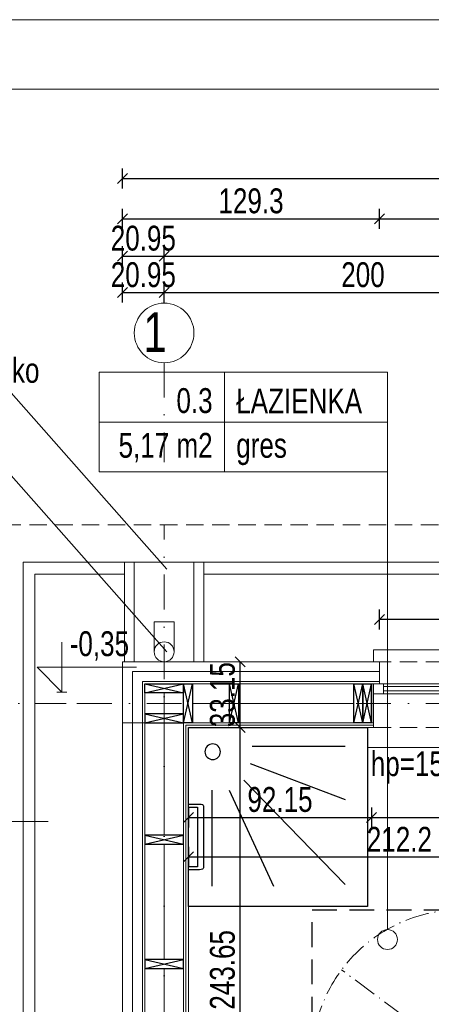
# Model space of a CAD drawing. Header units: inches. Extents: x 53216 to 117387, y -66787 to -22834.
# Tile 229 of 256: x 53530 to 53737, y -24121 to -23626. Entities that reach past the tile are written whole.
import ezdxf

# ---------------------------------------------------------------- set-up
doc = ezdxf.new("R2010")
doc.units = ezdxf.units.IN
doc.header["$MEASUREMENT"] = 0
for name, pattern in [('ACAD_ISO10W100', [18.5, 12, -3, 0.5, -3]), ('DASHDOT', [1, 0.5, -0.25, 0, -0.25]), ('HIDDEN', [0.375, 0.25, -0.125])]:
    doc.linetypes.add(name, pattern=pattern)
doc.layers.get('0').update_dxf_attribs({"lineweight": 0})
doc.layers.get('Defpoints').update_dxf_attribs({"lineweight": 0})
for name, color, linetype, lineweight in [('A--tabelka rysunku', 7, 'Continuous', 0), ('A10-łazienka', 140, 'Continuous', 0), ('A21b-ściana szkielet', 3, 'Continuous', 20), ('A35-rura spustowa', 2, 'Continuous', 0), ('A36-obrzeże', 252, 'Continuous', 0), ('A8-opisy pomieszczeń', 31, 'Continuous', 0), ('p-- ocieplenie-w.zew', 77, 'Continuous', 0), ('p--dach', 2, 'Continuous', 30), ('p--konst-słupy', 3, 'Continuous', 25), ('p--koty wysok.', 141, 'Continuous', 0), ('p--ocieplenie w.wew.', 53, 'Continuous', 0), ('p--okna', 153, 'Continuous', 0), ('p--opis okna', 181, 'Continuous', 0), ('p--opisy dodatkowe', 62, 'Continuous', 0), ('p--opisy pomieszczeń', 31, 'Continuous', 0), ('p--osie konstr', 11, 'DASHDOT', 15), ('p--osie konstr.-NR', 1, 'DASHDOT', 15), ('p--płyta GK', 2, 'Continuous', 0), ('p--wymiary-1-50', 5, 'Continuous', 0), ('p--łazienka NP', 150, 'Continuous', 25), ('p--ściana szkielet', 64, 'Continuous', 0)]:
    doc.layers.add(name, color=color, linetype=linetype, lineweight=lineweight)
doc.styles.add('1-100', font='arial.ttf', dxfattribs={"width": 0.75, "height": 18})
doc.styles.add('1-50', font='arial.ttf', dxfattribs={"width": 0.75, "height": 12.5})
doc.styles.get("Standard").update_dxf_attribs({"font": 'arial.ttf', "width": 0.75})
doc.linetypes.add('BATTING', pattern='A,0.0001,-0.1,[134,ltypeshp.shx,S=0.1,R=0,X=-0.1,Y=0],-0.2,[134,ltypeshp.shx,S=0.1,R=180,X=0.1,Y=0],-0.1', length=0.4001)
doc.dimstyles.new('1-50', dxfattribs={"dimtxt": 12.5, "dimasz": 5, "dimexe": 5, "dimexo": 5, "dimgap": 0.09, "dimtad": 0, "dimdsep": 46, "dimtxsty": '1-50', "dimblk": 'OBLIQUE', "dimcen": 0.09, "dimadec": 0, "dimazin": 0, "dimtfac": 1, "dimtdec": 4, "dimtix": 1, "dimtmove": 2, "dimatfit": 3, "dimldrblk": 'OBLIQUE', "dimfxl": 5, "dimfxlon": 1, "dimtvp": 0.7, "dimtolj": 1, "dimtzin": 0, "dimarcsym": 0})

# ---------------------------------------------------------------- blocks, each defined once
blk = doc.blocks.new('znak-niepeł.')
at = {"linetype": 'ACAD_ISO10W100'}
for p, q in [((-44.78, 60.17), (44.78, -60.17)), ((-60.11, -44.74), (60.22, 44.82))]:
    blk.add_line(p, q, dxfattribs=at)
for p, q in [((6.52, 45.77), (-39.7, 11.37)), ((0.79, 45.85), (-38.86, 16.34)), ((8.84, 44.81), (8.33, 45.5)), ((-37.65, 8.61), (8.58, 43.01)), ((-4.98, 24.9), (3.02, 30.85)), ((3.02, 30.85), (4.08, 29.42)), ((-7.61, 26.43), (-49, -4.38)), ((-15.26, 25.27), (-13.09, 22.35)), ((-13.28, 26.74), (-11.11, 23.83)), ((4.08, 29.42), (-3.37, 23.87)), ((-39.96, 9.56), (-39.45, 8.87)), ((-49.51, 2.46), (-61.55, -6.5)), ((-60.06, -8.5), (-48.02, 0.46)), ((-47.85, 1.66), (-48.31, 2.28)), ((43.94, -4.5), (-2.29, -38.9)), ((29.35, -4.53), (21.9, -10.08)), ((30.42, -5.96), (29.35, -4.53)), ((46.26, -5.46), (45.74, -4.77)), ((-62.91, -17.73), (-50.66, -8.62)), ((-61.72, -7.7), (-61.26, -8.32)), ((-0.23, -41.66), (45.99, -7.26)), ((22.42, -11.92), (30.42, -5.96)), ((-61.88, -19.11), (-49.64, -10)), ((-49.89, -10.39), (-24.28, -44.8)), ((44.14, -12.41), (4.49, -41.92)), ((-73.54, -25.65), (-62.91, -17.73)), ((-62.91, -17.73), (-51.63, -32.88)), ((-18.26, -45.68), (23.13, -14.88)), ((17.65, -18.95), (20.1, -22.24)), ((19.63, -17.48), (22.08, -20.77)), ((-62.26, -40.8), (-73.54, -25.65)), ((-51.63, -32.88), (-62.26, -40.8)), ((-46.32, -40.01), (-56.96, -47.93)), ((-35.05, -55.17), (-46.32, -40.01)), ((-2.55, -40.71), (-2.04, -41.4)), ((-56.96, -47.93), (-45.68, -63.08)), ((-36.07, -53.79), (-23.83, -44.68)), ((-35.05, -55.17), (-22.8, -46.05)), ((-25.39, -55.09), (-13.35, -46.13)), ((-11.86, -48.13), (-23.9, -57.09)), ((-12.15, -46.31), (-11.68, -46.93)), ((-45.68, -63.08), (-35.05, -55.17)), ((-25.1, -56.91), (-25.56, -56.29))]:
    blk.add_line(p, q)
blk.add_circle((0.05, 0.04), 75, dxfattribs=at)
for centre, radius, start, end in [((7.29, 44.73), 1.29, 36.657, 126.657), ((7.81, 44.04), 1.29, 306.657, 36.657), ((-37.44, -27.86), 61.95, 12.0996, 61.2145), ((-40.29, -29.99), 61.95, 12.0996, 61.2145), ((-38.93, 10.33), 1.29, 126.657, 216.657), ((-38.42, 9.64), 1.29, 216.657, 306.657), ((-49, 1.77), 0.86, 36.657, 126.657), ((-48.54, 1.15), 0.86, 306.657, 36.657), ((-46.44, -7.83), 4.3, 126.657, 216.657), ((44.71, -5.54), 1.29, 36.657, 126.657), ((-61.03, -7.19), 0.86, 126.657, 216.657), ((-60.57, -7.81), 0.86, 216.657, 306.657), ((45.22, -6.23), 1.29, 306.657, 36.657), ((-1.52, -39.94), 1.29, 126.657, 216.657), ((-1, -40.63), 1.29, 216.657, 306.657), ((-20.83, -42.23), 4.3, 216.657, 306.657), ((-12.84, -46.82), 0.86, 36.657, 126.657), ((-12.37, -47.44), 0.86, 306.657, 36.657), ((-24.87, -55.78), 0.86, 126.657, 216.657), ((-24.41, -56.4), 0.86, 216.657, 306.657)]:
    blk.add_arc(centre, radius, start, end)
blk = doc.blocks.new('natrysk-90')
blk.add_lwpolyline([(0, -90), (90, -90), (90, 0), (0, 0)], close=True)
for points in [[(31.47, -11.76), (79.81, -11.76)], [(31.47, -20.5), (79.81, -42.81)], [(26.4, -27.87), (78.89, -78.9)], [(9.36, -32.01), (9.36, -78.9)], [(18.11, -31.09), (36.1, -78.9)]]:
    blk.add_lwpolyline(points)
blk.add_circle((12.12, -12.22), 3.91)
blk = doc.blocks.new('okno-110-33.15')
at = {"linetype": 'Continuous', "ltscale": 35}
for p, q in [((0, 39.15), (110, 39.15)), ((-3, -10), (113, -10))]:
    blk.add_line(p, q, dxfattribs=at)
for p, q in [((0, 39.15), (0, 33.15)), ((110, 33.15), (110, 39.15)), ((3, 33.15), (3, 21.95)), ((107, 21.95), (107, 33.15)), ((5, 21.95), (0, 21.95)), ((0, 21.95), (0, 16.95)), ((0, 21.95), (0, 0)), ((105, 21.95), (5, 21.95)), ((5, 16.95), (5, 21.95)), ((5, 20.61), (105, 20.61)), ((110, 21.95), (105, 21.95)), ((105, 21.95), (105, 16.95)), ((110, 0), (110, 21.95)), ((110, 16.95), (110, 21.95)), ((0, 16.95), (5, 16.95)), ((5, 18.45), (105, 18.45)), ((5, 16.95), (105, 16.95)), ((105, 16.95), (110, 16.95)), ((-3, 0), (-3, -10)), ((0, 0), (-3, 0)), ((110, 0), (113, 0)), ((113, 0), (113, -10))]:
    blk.add_line(p, q)
at = {"linetype": 'HIDDEN', "ltscale": 35}
for p, q in [((0, 33.15), (110, 33.15)), ((0, 0), (110, 0))]:
    blk.add_line(p, q, dxfattribs=at)
blk = doc.blocks.new('_OBLIQUE')
at = {"color": 0, "linetype": 'ByBlock', "lineweight": -2}
for p, q in [((-0.5, -0.5), (0.5, 0.5)), ((0, 0), (0, 0))]:
    blk.add_line(p, q, dxfattribs=at)
blk = doc.blocks.new('*D2737')
at = {"layer": 'Defpoints', "color": 0}
for p in [(53615.23, -23981.67), (53707.38, -23979.22), (53707.38, -24026.82)]:
    blk.add_point(p, dxfattribs=at)
at = {"layer": 'p--wymiary-1-50', "color": 0, "lineweight": -2}
for p, q in [((53615.23, -24021.82), (53615.23, -24031.82)), ((53707.38, -24021.82), (53707.38, -24031.82)), ((53615.23, -24026.82), (53707.38, -24026.82))]:
    blk.add_line(p, q, dxfattribs=at)
at = {"layer": 'p--wymiary-1-50', "color": 0, "lineweight": -2, "xscale": 5, "yscale": 5, "zscale": 5, "rotation": 180}
blk.add_blockref('_OBLIQUE', (53615.23, -24026.82), dxfattribs=at)
at = {"layer": 'p--wymiary-1-50', "color": 0, "lineweight": -2, "xscale": 5, "yscale": 5, "zscale": 5}
blk.add_blockref('_OBLIQUE', (53707.38, -24026.82), dxfattribs=at)
at = {"layer": 'p--wymiary-1-50', "color": 0, "linetype": 'Continuous', "ltscale": 8, "insert": (53661.31, -24017.88), "char_height": 12.5, "attachment_point": 5, "style": '1-50'}
blk.add_mtext('\\A1;92.15', dxfattribs=at)
blk = doc.blocks.new('*D2738')
at = {"layer": 'Defpoints', "color": 0}
for p in [(53707.38, -23979.22), (53819.38, -23979.22), (53819.38, -24026.82)]:
    blk.add_point(p, dxfattribs=at)
at = {"layer": 'p--wymiary-1-50', "color": 0, "lineweight": -2}
for p, q in [((53707.38, -24021.82), (53707.38, -24031.82)), ((53819.38, -24021.82), (53819.38, -24031.82)), ((53707.38, -24026.82), (53819.38, -24026.82))]:
    blk.add_line(p, q, dxfattribs=at)
at = {"layer": 'p--wymiary-1-50', "color": 0, "lineweight": -2, "xscale": 5, "yscale": 5, "zscale": 5, "rotation": 180}
blk.add_blockref('_OBLIQUE', (53707.38, -24026.82), dxfattribs=at)
at = {"layer": 'p--wymiary-1-50', "color": 0, "lineweight": -2, "xscale": 5, "yscale": 5, "zscale": 5}
blk.add_blockref('_OBLIQUE', (53819.38, -24026.82), dxfattribs=at)
at = {"layer": 'p--wymiary-1-50', "color": 0, "linetype": 'Continuous', "ltscale": 8, "insert": (53763.38, -24018.03), "char_height": 12.5, "attachment_point": 5, "style": '1-50'}
blk.add_mtext('\\A1;112', dxfattribs=at)
blk = doc.blocks.new('*D2754')
at = {"layer": 'Defpoints', "color": 0}
for p in [(53615.23, -24021.82), (53827.43, -24039.1), (53827.43, -24046.62)]:
    blk.add_point(p, dxfattribs=at)
at = {"layer": 'p--wymiary-1-50', "color": 0, "lineweight": -2}
for p, q in [((53615.23, -24041.62), (53615.23, -24051.62)), ((53827.43, -24044.1), (53827.43, -24051.62)), ((53615.23, -24046.62), (53827.43, -24046.62))]:
    blk.add_line(p, q, dxfattribs=at)
at = {"layer": 'p--wymiary-1-50', "color": 0, "lineweight": -2, "xscale": 5, "yscale": 5, "zscale": 5, "rotation": 180}
blk.add_blockref('_OBLIQUE', (53615.23, -24046.62), dxfattribs=at)
at = {"layer": 'p--wymiary-1-50', "color": 0, "lineweight": -2, "xscale": 5, "yscale": 5, "zscale": 5}
blk.add_blockref('_OBLIQUE', (53827.43, -24046.62), dxfattribs=at)
at = {"layer": 'p--wymiary-1-50', "color": 0, "linetype": 'Continuous', "ltscale": 8, "insert": (53721.33, -24037.83), "char_height": 12.5, "attachment_point": 5, "style": '1-50'}
blk.add_mtext('\\A1;212.2', dxfattribs=at)
blk = doc.blocks.new('*D2781')
at = {"layer": 'Defpoints', "color": 0}
for p in [(53615.23, -23981.67), (53641.31, -23981.67), (53615.23, -24225.32)]:
    blk.add_point(p, dxfattribs=at)
at = {"layer": 'p--wymiary-1-50', "color": 0, "lineweight": -2}
for p, q in [((53636.31, -23981.67), (53646.31, -23981.67)), ((53641.31, -24225.32), (53641.31, -23981.67)), ((53636.31, -24225.32), (53646.31, -24225.32))]:
    blk.add_line(p, q, dxfattribs=at)
at = {"layer": 'p--wymiary-1-50', "color": 0, "lineweight": -2, "xscale": 5, "yscale": 5, "zscale": 5}
for p, rotation in [((53641.31, -23981.67), 90), ((53641.31, -24225.32), 270)]:
    blk.add_blockref('_OBLIQUE', p, dxfattribs=dict(at, rotation=rotation))
at = {"layer": 'p--wymiary-1-50', "color": 0, "linetype": 'Continuous', "ltscale": 8, "insert": (53632.38, -24103.5), "char_height": 12.5, "attachment_point": 5, "rotation": 90, "style": '1-50'}
blk.add_mtext('\\A1;243.65', dxfattribs=at)
blk = doc.blocks.new('*D2782')
at = {"layer": 'Defpoints', "color": 0}
for p in [(53641.31, -23948.52), (53641.31, -23948.52), (53615.23, -23981.67)]:
    blk.add_point(p, dxfattribs=at)
at = {"layer": 'p--wymiary-1-50', "color": 0, "lineweight": -2}
for p, q in [((53641.31, -23981.67), (53641.31, -23948.52)), ((53646.31, -23948.52), (53646.31, -23948.52)), ((53636.31, -23981.67), (53646.31, -23981.67))]:
    blk.add_line(p, q, dxfattribs=at)
at = {"layer": 'p--wymiary-1-50', "color": 0, "lineweight": -2, "xscale": 5, "yscale": 5, "zscale": 5}
for p, rotation in [((53641.31, -23948.52), 90), ((53641.31, -23981.67), 270)]:
    blk.add_blockref('_OBLIQUE', p, dxfattribs=dict(at, rotation=rotation))
at = {"layer": 'p--wymiary-1-50', "color": 0, "linetype": 'Continuous', "ltscale": 8, "insert": (53632.38, -23965.1), "char_height": 12.5, "attachment_point": 5, "rotation": 90, "style": '1-50'}
blk.add_mtext('\\A1;33.15', dxfattribs=at)
blk = doc.blocks.new('*D2803')
at = {"layer": 'Defpoints', "color": 0}
for p in [(53552.08, -23969.47), (53423.79, -24508.07), (53552.08, -24508.07)]:
    blk.add_point(p, dxfattribs=at)
at = {"layer": 'p--wymiary-1-50', "color": 0, "lineweight": -2}
for p, q in [((53428.79, -23969.47), (53418.79, -23969.47)), ((53423.79, -23969.47), (53423.79, -24508.07)), ((53428.79, -24508.07), (53418.79, -24508.07))]:
    blk.add_line(p, q, dxfattribs=at)
at = {"layer": 'p--wymiary-1-50', "color": 0, "lineweight": -2, "xscale": 5, "yscale": 5, "zscale": 5}
for p, rotation in [((53423.79, -23969.47), 90), ((53423.79, -24508.07), 270)]:
    blk.add_blockref('_OBLIQUE', p, dxfattribs=dict(at, rotation=rotation))
at = {"layer": 'p--wymiary-1-50', "color": 0, "linetype": 'Continuous', "ltscale": 8, "insert": (53414.85, -24238.77), "char_height": 12.5, "attachment_point": 5, "rotation": 90, "style": '1-50'}
blk.add_mtext('\\A1;538.6', dxfattribs=at)
blk = doc.blocks.new('*D2804')
at = {"layer": 'Defpoints', "color": 0}
for p in [(53386.29, -23948.52), (53563.72, -23948.52), (53563.72, -24529.02)]:
    blk.add_point(p, dxfattribs=at)
at = {"layer": 'p--wymiary-1-50', "color": 0, "lineweight": -2}
for p, q in [((53391.29, -23948.52), (53381.29, -23948.52)), ((53386.29, -24529.02), (53386.29, -23948.52)), ((53391.29, -24529.02), (53381.29, -24529.02))]:
    blk.add_line(p, q, dxfattribs=at)
at = {"layer": 'p--wymiary-1-50', "color": 0, "lineweight": -2, "xscale": 5, "yscale": 5, "zscale": 5}
for p, rotation in [((53386.29, -23948.52), 90), ((53386.29, -24529.02), 270)]:
    blk.add_blockref('_OBLIQUE', p, dxfattribs=dict(at, rotation=rotation))
at = {"layer": 'p--wymiary-1-50', "color": 0, "linetype": 'Continuous', "ltscale": 8, "insert": (53377.35, -24238.77), "char_height": 12.5, "attachment_point": 5, "rotation": 90, "style": '1-50'}
blk.add_mtext('\\A1;580.5', dxfattribs=at)
blk = doc.blocks.new('*D2812')
at = {"layer": 'Defpoints', "color": 0}
for p in [(53803.03, -23762.88), (53603.03, -23776.95), (53803.03, -23776.95)]:
    blk.add_point(p, dxfattribs=at)
at = {"layer": 'p--wymiary-1-50', "color": 0, "lineweight": -2}
for p, q in [((53603.03, -23767.88), (53603.03, -23757.88)), ((53803.03, -23767.88), (53803.03, -23757.88)), ((53603.03, -23762.88), (53803.03, -23762.88))]:
    blk.add_line(p, q, dxfattribs=at)
at = {"layer": 'p--wymiary-1-50', "color": 0, "lineweight": -2, "xscale": 5, "yscale": 5, "zscale": 5, "rotation": 180}
blk.add_blockref('_OBLIQUE', (53603.03, -23762.88), dxfattribs=at)
at = {"layer": 'p--wymiary-1-50', "color": 0, "lineweight": -2, "xscale": 5, "yscale": 5, "zscale": 5}
blk.add_blockref('_OBLIQUE', (53803.03, -23762.88), dxfattribs=at)
at = {"layer": 'p--wymiary-1-50', "color": 0, "linetype": 'Continuous', "ltscale": 8, "insert": (53703.03, -23753.95), "char_height": 12.5, "attachment_point": 5, "style": '1-50'}
blk.add_mtext('\\A1;200', dxfattribs=at)
blk = doc.blocks.new('*D2815')
at = {"layer": 'Defpoints', "color": 0}
for p in [(54543.63, -23744.51), (53603.03, -23767.88), (54543.63, -23767.88)]:
    blk.add_point(p, dxfattribs=at)
at = {"layer": 'p--wymiary-1-50', "color": 0, "lineweight": -2}
for p, q in [((53603.03, -23749.51), (53603.03, -23739.51)), ((54543.63, -23749.51), (54543.63, -23739.51)), ((53603.03, -23744.51), (54543.63, -23744.51))]:
    blk.add_line(p, q, dxfattribs=at)
at = {"layer": 'p--wymiary-1-50', "color": 0, "lineweight": -2, "xscale": 5, "yscale": 5, "zscale": 5, "rotation": 180}
blk.add_blockref('_OBLIQUE', (53603.03, -23744.51), dxfattribs=at)
at = {"layer": 'p--wymiary-1-50', "color": 0, "lineweight": -2, "xscale": 5, "yscale": 5, "zscale": 5}
blk.add_blockref('_OBLIQUE', (54543.63, -23744.51), dxfattribs=at)
at = {"layer": 'p--wymiary-1-50', "color": 0, "linetype": 'Continuous', "ltscale": 8, "insert": (54073.33, -23735.58), "char_height": 12.5, "attachment_point": 5, "style": '1-50'}
blk.add_mtext('\\A1;940.6', dxfattribs=at)
blk = doc.blocks.new('*D2816')
at = {"layer": 'Defpoints', "color": 0}
for p in [(54564.58, -23705.52), (53582.08, -23728.88), (54564.58, -23728.88)]:
    blk.add_point(p, dxfattribs=at)
at = {"layer": 'p--wymiary-1-50', "color": 0, "lineweight": -2}
for p, q in [((53582.08, -23710.52), (53582.08, -23700.52)), ((54564.58, -23710.52), (54564.58, -23700.52)), ((53582.08, -23705.52), (54564.58, -23705.52))]:
    blk.add_line(p, q, dxfattribs=at)
at = {"layer": 'p--wymiary-1-50', "color": 0, "lineweight": -2, "xscale": 5, "yscale": 5, "zscale": 5, "rotation": 180}
blk.add_blockref('_OBLIQUE', (53582.08, -23705.52), dxfattribs=at)
at = {"layer": 'p--wymiary-1-50', "color": 0, "lineweight": -2, "xscale": 5, "yscale": 5, "zscale": 5}
blk.add_blockref('_OBLIQUE', (54564.58, -23705.52), dxfattribs=at)
at = {"layer": 'p--wymiary-1-50', "color": 0, "linetype": 'Continuous', "ltscale": 8, "insert": (54073.33, -23696.59), "char_height": 12.5, "attachment_point": 5, "style": '1-50'}
blk.add_mtext('\\A1;982.5', dxfattribs=at)
blk = doc.blocks.new('*D2817')
at = {"layer": 'Defpoints', "color": 0}
for p in [(53603.03, -23744.51), (53582.08, -23755.76), (53603.03, -23755.76)]:
    blk.add_point(p, dxfattribs=at)
at = {"layer": 'p--wymiary-1-50', "color": 0, "lineweight": -2}
for p, q in [((53582.08, -23749.51), (53582.08, -23739.51)), ((53603.03, -23749.51), (53603.03, -23739.51)), ((53582.08, -23744.51), (53603.03, -23744.51))]:
    blk.add_line(p, q, dxfattribs=at)
at = {"layer": 'p--wymiary-1-50', "color": 0, "lineweight": -2, "xscale": 5, "yscale": 5, "zscale": 5}
blk.add_blockref('_OBLIQUE', (53582.08, -23744.51), dxfattribs=at)
at = {"layer": 'p--wymiary-1-50', "color": 0, "lineweight": -2, "xscale": 5, "yscale": 5, "zscale": 5, "rotation": 180}
blk.add_blockref('_OBLIQUE', (53603.03, -23744.51), dxfattribs=at)
at = {"layer": 'p--wymiary-1-50', "color": 0, "linetype": 'Continuous', "ltscale": 8, "insert": (53592.56, -23735.58), "char_height": 12.5, "attachment_point": 5, "style": '1-50'}
blk.add_mtext('\\A1;20.95', dxfattribs=at)
blk = doc.blocks.new('*D2818')
at = {"layer": 'Defpoints', "color": 0}
for p in [(53603.03, -23762.88), (53582.08, -23774.13), (53603.03, -23774.13)]:
    blk.add_point(p, dxfattribs=at)
at = {"layer": 'p--wymiary-1-50', "color": 0, "lineweight": -2}
for p, q in [((53582.08, -23767.88), (53582.08, -23757.88)), ((53603.03, -23767.88), (53603.03, -23757.88)), ((53582.08, -23762.88), (53603.03, -23762.88))]:
    blk.add_line(p, q, dxfattribs=at)
at = {"layer": 'p--wymiary-1-50', "color": 0, "lineweight": -2, "xscale": 5, "yscale": 5, "zscale": 5}
blk.add_blockref('_OBLIQUE', (53582.08, -23762.88), dxfattribs=at)
at = {"layer": 'p--wymiary-1-50', "color": 0, "lineweight": -2, "xscale": 5, "yscale": 5, "zscale": 5, "rotation": 180}
blk.add_blockref('_OBLIQUE', (53603.03, -23762.88), dxfattribs=at)
at = {"layer": 'p--wymiary-1-50', "color": 0, "linetype": 'Continuous', "ltscale": 8, "insert": (53592.56, -23753.95), "char_height": 12.5, "attachment_point": 5, "style": '1-50'}
blk.add_mtext('\\A1;20.95', dxfattribs=at)
blk = doc.blocks.new('*D2821')
at = {"layer": 'Defpoints', "color": 0}
for p in [(53711.38, -23725.74), (53582.08, -23740.82), (53711.38, -23740.82)]:
    blk.add_point(p, dxfattribs=at)
at = {"layer": 'p--wymiary-1-50', "color": 0, "lineweight": -2}
for p, q in [((53582.08, -23730.74), (53582.08, -23720.74)), ((53711.38, -23730.74), (53711.38, -23720.74)), ((53582.08, -23725.74), (53711.38, -23725.74))]:
    blk.add_line(p, q, dxfattribs=at)
at = {"layer": 'p--wymiary-1-50', "color": 0, "lineweight": -2, "xscale": 5, "yscale": 5, "zscale": 5, "rotation": 180}
blk.add_blockref('_OBLIQUE', (53582.08, -23725.74), dxfattribs=at)
at = {"layer": 'p--wymiary-1-50', "color": 0, "lineweight": -2, "xscale": 5, "yscale": 5, "zscale": 5}
blk.add_blockref('_OBLIQUE', (53711.38, -23725.74), dxfattribs=at)
at = {"layer": 'p--wymiary-1-50', "color": 0, "linetype": 'Continuous', "ltscale": 8, "insert": (53646.73, -23716.81), "char_height": 12.5, "attachment_point": 5, "style": '1-50'}
blk.add_mtext('\\A1;129.3', dxfattribs=at)
blk = doc.blocks.new('*D2822')
at = {"layer": 'Defpoints', "color": 0}
for p in [(53815.38, -23725.74), (53711.38, -23740.82), (53815.38, -23740.82)]:
    blk.add_point(p, dxfattribs=at)
at = {"layer": 'p--wymiary-1-50', "color": 0, "lineweight": -2}
for p, q in [((53711.38, -23730.74), (53711.38, -23720.74)), ((53815.38, -23730.74), (53815.38, -23720.74)), ((53711.38, -23725.74), (53815.38, -23725.74))]:
    blk.add_line(p, q, dxfattribs=at)
at = {"layer": 'p--wymiary-1-50', "color": 0, "lineweight": -2, "xscale": 5, "yscale": 5, "zscale": 5, "rotation": 180}
blk.add_blockref('_OBLIQUE', (53711.38, -23725.74), dxfattribs=at)
at = {"layer": 'p--wymiary-1-50', "color": 0, "lineweight": -2, "xscale": 5, "yscale": 5, "zscale": 5}
blk.add_blockref('_OBLIQUE', (53815.38, -23725.74), dxfattribs=at)
at = {"layer": 'p--wymiary-1-50', "color": 0, "linetype": 'Continuous', "ltscale": 8, "insert": (53763.38, -23716.81), "char_height": 12.5, "attachment_point": 5, "style": '1-50'}
blk.add_mtext('\\A1;104', dxfattribs=at)
blk = doc.blocks.new('kota wykoń')
for p, q in [((0, 25), (0, 0)), ((0, 0), (-12.5, 12.5)), ((-12.5, 12.5), (37.5, 12.5))]:
    blk.add_line(p, q)
at = {"lineweight": 0}
blk.add_line((-2.5, 0), (2.5, 0), dxfattribs=at)
blk = doc.blocks.new('ukł.słupów-1K')
for p, q in [((0, 553.6), (19.5, 558.1)), ((0, 558.1), (19.5, 553.6)), ((24, 538.6), (19.5, 558.1)), ((19.5, 538.6), (24, 558.1)), ((47.15, 538.6), (42.65, 558.1)), ((42.65, 538.6), (47.15, 558.1)), ((109.6, 538.6), (105.1, 558.1)), ((105.1, 538.6), (109.6, 558.1)), ((114.1, 538.6), (109.6, 558.1)), ((109.6, 538.6), (114.1, 558.1)), ((0, 543.1), (19.5, 538.6)), ((0, 538.6), (19.5, 543.1)), ((0, 482.05), (19.5, 477.55)), ((0, 477.55), (19.5, 482.05)), ((0, 419.55), (19.5, 415.05)), ((0, 415.05), (19.5, 419.55))]:
    blk.add_line(p, q)
for points in [[(0, 558.1), (19.5, 558.1), (19.5, 553.6), (0, 553.6)], [(19.5, 538.6), (19.5, 558.1), (24, 558.1), (24, 538.6)], [(42.65, 538.6), (42.65, 558.1), (47.15, 558.1), (47.15, 538.6)], [(105.1, 538.6), (105.1, 558.1), (109.6, 558.1), (109.6, 538.6)], [(109.6, 538.6), (109.6, 558.1), (114.1, 558.1), (114.1, 538.6)], [(0, 538.6), (19.5, 538.6), (19.5, 543.1), (0, 543.1)], [(0, 477.55), (19.5, 477.55), (19.5, 482.05), (0, 482.05)], [(0, 415.05), (19.5, 415.05), (19.5, 419.55), (0, 419.55)]]:
    blk.add_lwpolyline(points, close=True)
at = {"ltscale": 35}
blk.add_lwpolyline([(114.1, 538.6), (114.1, 558.1)], dxfattribs=at)
blk = doc.blocks.new('uchwyt wc')
for p, q in [((-7.61, 61), (-7.61, -1)), ((0, 63), (-5.61, 63)), ((0, 60), (-4.61, 60)), ((-4.61, 60), (-4.61, 0)), ((0, 60), (0, 63)), ((-4.61, 0), (0, 0)), ((0, -3), (0, 0)), ((-5.61, -3), (0, -3))]:
    blk.add_line(p, q)
for centre, start, end in [((-5.61, 61), 90, 180), ((-5.61, -1), 180, 270)]:
    blk.add_arc(centre, 2, start, end)
blk = doc.blocks.new('*D2861')
at = {"layer": 'Defpoints', "color": 0}
for p in [(53711.38, -23927.33), (53711.38, -23948.52), (54466.43, -23948.52)]:
    blk.add_point(p, dxfattribs=at)
at = {"layer": 'p--wymiary-1-50', "color": 0, "lineweight": -2}
for p, q in [((53711.38, -23932.33), (53711.38, -23922.33)), ((54466.43, -23932.33), (54466.43, -23922.33)), ((54466.43, -23927.33), (53711.38, -23927.33))]:
    blk.add_line(p, q, dxfattribs=at)
at = {"layer": 'p--wymiary-1-50', "color": 0, "lineweight": -2, "xscale": 5, "yscale": 5, "zscale": 5, "rotation": 180}
blk.add_blockref('_OBLIQUE', (53711.38, -23927.33), dxfattribs=at)
at = {"layer": 'p--wymiary-1-50', "color": 0, "lineweight": -2, "xscale": 5, "yscale": 5, "zscale": 5}
blk.add_blockref('_OBLIQUE', (54466.43, -23927.33), dxfattribs=at)
at = {"layer": 'p--wymiary-1-50', "color": 0, "linetype": 'Continuous', "ltscale": 8, "insert": (54089.29, -23916.98), "char_height": 12.5, "attachment_point": 5, "style": '1-50'}
blk.add_mtext('\\A1;755', dxfattribs=at)

msp = doc.modelspace()

# ---------------------------------------------------------------- linework, layer by layer
at = {"color": 1, "linetype": 'HIDDEN', "lineweight": 25, "ltscale": 50}
msp.add_lwpolyline([(53827.435, -24223.263), (53677.435, -24223.263), (53677.435, -24073.263), (53827.435, -24073.263)], close=True, dxfattribs=at)
at = {"layer": 'A--tabelka rysunku', "linetype": 'Continuous'}
for points in [[(53215.894, -25110.629), (55315.894, -25110.629), (55315.894, -23625.629), (53215.894, -23625.629)], [(53215.894, -25110.629), (55315.894, -25110.629), (55315.894, -23625.629), (53215.894, -23625.629)], [(53340.894, -25075.629), (55280.894, -25075.629), (55280.894, -23660.629), (53340.894, -23660.629)]]:
    msp.add_lwpolyline(points, close=True, dxfattribs=at)
at = {"layer": 'A--tabelka rysunku', "color": 1, "linetype": 'Continuous'}
msp.add_lwpolyline([(53215.894, -25110.629), (55315.894, -25110.629), (55315.894, -23625.629), (53215.894, -23625.629)], close=True, dxfattribs=at)
at = {"layer": 'A10-łazienka', "linetype": 'HIDDEN', "ltscale": 25}
msp.add_lwpolyline([(53615.235, -24071.673), (53705.235, -24071.673), (53705.245, -23981.673), (53615.235, -23981.673)], close=True, dxfattribs=at)
at = {"layer": 'A21b-ściana szkielet', "ltscale": 35}
msp.add_line((53582.085, -24299.483), (53582.085, -23948.523), dxfattribs=at)
at = {"layer": 'A35-rura spustowa', "linetype": 'Continuous', "lineweight": 0, "ltscale": 75}
msp.add_circle((53603.035, -23943.523), 5, dxfattribs=at)
at = {"layer": 'A36-obrzeże', "linetype": 'Continuous', "ltscale": 35}
for p, q in [((53588.035, -23948.523), (53588.035, -23898.523)), ((53618.035, -23948.523), (53618.035, -23898.523)), ((53598.035, -23943.523), (53598.035, -23928.523)), ((53598.035, -23928.523), (53608.035, -23928.523)), ((53608.035, -23943.523), (53608.035, -23928.523))]:
    msp.add_line(p, q, dxfattribs=at)
for points in [[(53817.585, -24579.023), (53532.085, -24579.023), (53532.085, -23898.523), (54614.585, -23898.523), (54614.585, -24416.174)], [(53583.035, -24573.023), (53538.085, -24573.023), (53538.085, -23904.523), (53583.035, -23904.523)], [(53623.035, -23904.523), (54523.635, -23904.523)]]:
    msp.add_lwpolyline(points, dxfattribs=at)
msp.add_lwpolyline([(53583.035, -23898.523), (53623.035, -23898.523), (53623.035, -23948.523), (53583.035, -23948.523)], close=True, dxfattribs=at)
at = {"layer": 'A8-opisy pomieszczeń'}
msp.add_line((53715.352, -23852.962), (53715.352, -24083.23), dxfattribs=at)
msp.add_circle((53715.352, -24088.23), 5, dxfattribs=at)
at = {"layer": 'p-- ocieplenie-w.zew', "linetype": 'BATTING', "ltscale": 10}
for p in [(53711.385, -23953.523), (53587.085, -24311.873)]:
    msp.add_line(p, (53587.085, -23953.523), dxfattribs=at)
at = {"layer": 'p--dach', "color": 6, "linetype": 'HIDDEN', "lineweight": 20, "ltscale": 35}
msp.add_lwpolyline([(53513.225, -24597.883), (54633.445, -24597.883), (54633.445, -23879.663), (53513.225, -23879.663)], close=True, dxfattribs=at)
at = {"layer": 'p--ocieplenie w.wew.', "linetype": 'BATTING', "ltscale": 19.5}
for p, q in [((53603.035, -23964.223), (53603.035, -23974.723)), ((53617.285, -23969.473), (53635.935, -23969.473)), ((53698.385, -23969.473), (53640.435, -23969.473)), ((53603.035, -23979.223), (53603.035, -24035.773)), ((53603.035, -24040.273), (53603.035, -24098.273)), ((53603.035, -24102.773), (53603.035, -24160.773))]:
    msp.add_line(p, q, dxfattribs=at)
at = {"layer": 'p--opisy dodatkowe'}
msp.add_line((53362.758, -24028.82), (53544.681, -24028.82), dxfattribs=at)
for points in [[(53432.872, -23813.327), (53526.095, -23813.327), (53604.335, -23902.028)], [(53432.872, -23854.821), (53526.095, -23854.821), (53604.335, -23943.523)]]:
    msp.add_lwpolyline(points, dxfattribs=at)
at = {"layer": 'p--opisy pomieszczeń'}
for p, q in [((53633.352, -23802.962), (53633.352, -23852.962)), ((53715.352, -23827.962), (53570.352, -23827.962))]:
    msp.add_line(p, q, dxfattribs=at)
msp.add_lwpolyline([(53570.352, -23852.962), (53715.352, -23852.962), (53715.352, -23802.962), (53570.352, -23802.962)], close=True, dxfattribs=at)
at = {"layer": 'p--osie konstr', "linetype": 'DASHDOT', "ltscale": 35}
for p, q in [((53603.035, -24554.023), (53603.035, -23879.663)), ((54594.585, -23969.473), (53538.085, -23969.473))]:
    msp.add_line(p, q, dxfattribs=at)
at = {"layer": 'p--osie konstr.-NR', "linetype": 'DASHDOT', "ltscale": 35}
for p, q in [((53603.035, -23798.178), (53603.035, -23848.178)), ((53503.691, -23969.473), (53553.691, -23969.473))]:
    msp.add_line(p, q, dxfattribs=at)
at = {"layer": 'p--osie konstr.-NR', "linetype": 'Continuous', "ltscale": 35}
msp.add_circle((53603.035, -23783.178), 15, dxfattribs=at)
at = {"layer": 'p--płyta GK', "ltscale": 35}
for p, q in [((53613.985, -24226.573), (53613.985, -23980.423)), ((53708.385, -23980.423), (53613.985, -23980.423)), ((53615.235, -24225.323), (53615.235, -23981.673)), ((53708.385, -23981.673), (53615.235, -23981.673))]:
    msp.add_line(p, q, dxfattribs=at)
at = {"layer": 'p--ściana szkielet', "ltscale": 35}
for p, q in [((53711.385, -23948.523), (53582.085, -23948.523)), ((53582.085, -24311.873), (53582.085, -23948.523)), ((53711.385, -23958.523), (53592.085, -23958.523)), ((53592.085, -24311.873), (53592.085, -23958.523)), ((53711.385, -23959.723), (53593.285, -23959.723)), ((53593.285, -24311.873), (53593.285, -23959.723)), ((53612.785, -24308.873), (53612.785, -23959.723)), ((53708.385, -23979.223), (53582.085, -23979.223))]:
    msp.add_line(p, q, dxfattribs=at)
at = {"layer": 'p--ściana szkielet'}
msp.add_lwpolyline([(53711.385, -23948.523), (53711.385, -23959.723), (53708.385, -23959.723), (53708.385, -23981.673)], dxfattribs=at)
at = {"layer": 'p--ściana szkielet', "ltscale": 35}
msp.add_lwpolyline([(53708.385, -23981.673), (53708.385, -23959.723), (53711.385, -23959.723), (53711.385, -23948.523)], dxfattribs=at)

# ---------------------------------------------------------------- block references
at = {"layer": 'A10-łazienka', "xscale": -1}
msp.add_blockref('znak-niepeł.', (53752.489, -24148.304), dxfattribs=at)
at = {"layer": 'p--konst-słupy'}
msp.add_blockref('ukł.słupów-1K', (53593.285, -24517.823), dxfattribs=at)
at = {"layer": 'p--koty wysok.'}
msp.add_blockref('kota wykoń', (53551.645, -23963.751), dxfattribs=at)
at = {"layer": 'p--okna', "linetype": 'Continuous'}
msp.add_blockref('okno-110-33.15', (53708.385, -23981.673), dxfattribs=at)
at = {"layer": 'p--łazienka NP', "xscale": -1, "rotation": 89.99999999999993}
msp.add_blockref('natrysk-90', (53615.235, -23981.673), dxfattribs=at)
at = {"layer": 'p--łazienka NP', "xscale": -1, "yscale": 0.5}
msp.add_blockref('uchwyt wc', (53615.235, -24051.617), dxfattribs=at)

# ---------------------------------------------------------------- texts
at = {"layer": 'p--koty wysok.', "insert": (53555.541, -23933.224), "char_height": 18, "width": 207.41597, "attachment_point": 1, "style": '1-50'}
msp.add_mtext('{\\H0.6944x;-0,35}', dxfattribs=at)
at = {"layer": 'p--opis okna', "insert": (53768.447, -24009.824), "char_height": 12.5, "width": 128.63421, "attachment_point": 9, "style": '1-100'}
msp.add_mtext('hp=155cm', dxfattribs=at)
at = {"layer": 'p--opisy dodatkowe', "insert": (53437.695, -23795.719), "char_height": 12.5, "width": 177.1707, "attachment_point": 1, "style": '1-50'}
msp.add_mtext('betonowe korytko\\P40x50x12 cm', dxfattribs=at)
at = {"layer": 'p--opisy pomieszczeń', "char_height": 12.5, "style": '1-50'}
for s, insert, width, attachment_point in [('ŁAZIENKA', (53639.284, -23811.17), 106.86476, 1), ('0.3', (53627.42, -23810.935), 98, 3), ('5,17 m2', (53627.42, -23833.438), 98, 3), ('gres', (53639.284, -23833.438), 100, 1)]:
    msp.add_mtext(s, dxfattribs=dict(at, insert=insert, width=width, attachment_point=attachment_point))
at = {"layer": 'p--osie konstr.-NR', "linetype": 'Continuous', "ltscale": 35, "insert": (53604.264, -23792.733), "char_height": 20, "width": 63.5564, "attachment_point": 9}
msp.add_mtext('1', dxfattribs=at)

# ---------------------------------------------------------------- dimensions: what is measured, and where the dimension line sits
at = {"layer": 'p--wymiary-1-50'}
for base, p1, p2, picture, middle in [((54564.585, -23705.522), (53582.085, -23728.876), (54564.585, -23728.876), '*D2816', (54073.335, -23696.589)), ((53711.385, -23725.74), (53582.085, -23740.823), (53711.385, -23740.823), '*D2821', (53646.735, -23716.806)), ((53815.385, -23725.74), (53711.385, -23740.823), (53815.385, -23740.823), '*D2822', (53763.385, -23716.806)), ((53603.035, -23744.514), (53582.085, -23755.76), (53603.035, -23755.76), '*D2817', (53592.56, -23735.58)), ((54543.635, -23744.514), (53603.035, -23767.881), (54543.635, -23767.881), '*D2815', (54073.335, -23735.58)), ((53603.035, -23762.881), (53582.085, -23774.127), (53603.035, -23774.127), '*D2818', (53592.56, -23753.947)), ((53803.035, -23762.881), (53603.035, -23776.947), (53803.035, -23776.947), '*D2812', (53703.035, -23753.947)), ((53827.435, -24046.617), (53615.235, -24021.817), (53827.435, -24039.098), '*D2754', (53721.335, -24037.832))]:
    dim = msp.add_linear_dim(base=base, p1=p1, p2=p2, dimstyle='1-50', dxfattribs=at)
    dim.commit()
    dim.dimension.update_dxf_attribs({"geometry": picture, "text_midpoint": middle})
dim = msp.add_linear_dim(base=(53711.385, -23927.335), p1=(54466.435, -23948.523), p2=(53711.385, -23948.523), text='755', dimstyle='1-50', override={"dimtxt": 12.5}, dxfattribs=at)
dim.commit()
dim.dimension.update_dxf_attribs({"geometry": '*D2861', "text_midpoint": (54089.295, -23916.982), "dimtype": 160})
for base, p1, p2, picture, middle in [((53386.287, -23948.523), (53563.723, -24529.023), (53563.723, -23948.523), '*D2804', (53377.353, -24238.773)), ((53641.315, -23948.523), (53615.235, -23981.673), (53641.315, -23948.523), '*D2782', (53632.381, -23965.098)), ((53423.786, -24508.073), (53552.085, -23969.473), (53552.085, -24508.073), '*D2803', (53414.852, -24238.773)), ((53641.315, -23981.673), (53615.235, -24225.323), (53615.235, -23981.673), '*D2781', (53632.381, -24103.498))]:
    dim = msp.add_linear_dim(base=base, p1=p1, p2=p2, angle=90, dimstyle='1-50', dxfattribs=at)
    dim.commit()
    dim.dimension.update_dxf_attribs({"geometry": picture, "text_midpoint": middle})
for base, p1, p2, picture, middle in [((53707.385, -24026.817), (53615.235, -23981.673), (53707.385, -23979.223), '*D2737', (53661.31, -24017.883)), ((53819.385, -24026.817), (53707.385, -23979.223), (53819.385, -23979.223), '*D2738', (53763.385, -24018.032))]:
    dim = msp.add_linear_dim(base=base, p1=p1, p2=p2, dimstyle='1-50', override={"dimtxt": 12.5}, dxfattribs=at)
    dim.commit()
    dim.dimension.update_dxf_attribs({"geometry": picture, "text_midpoint": middle})

doc.saveas('drawing.dxf')
